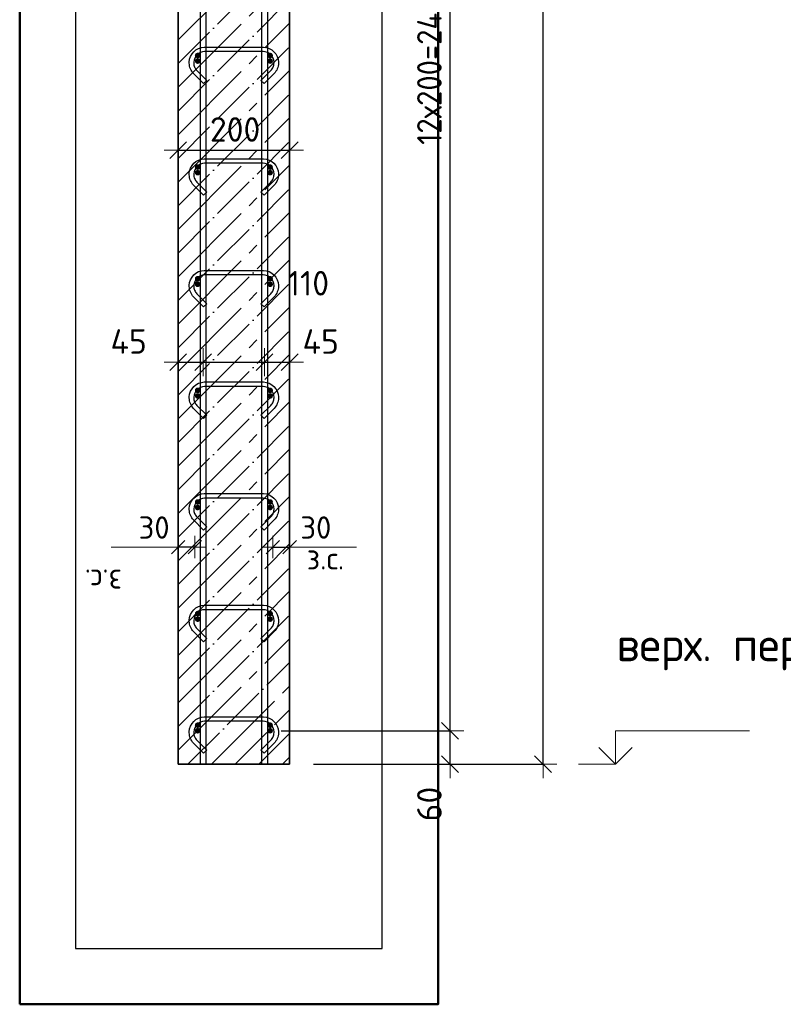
# Model space of a CAD drawing. Header units: millimetres. Extents: x -2995 to 47287, y -2809 to 58122.
# Tile 124 of 143: x 33681 to 35050, y 52839 to 54603. Entities that reach past the tile are written whole.
import ezdxf

# ---------------------------------------------------------------- set-up
doc = ezdxf.new("R2010")
doc.units = ezdxf.units.MM
doc.header["$PDMODE"] = 65
doc.linetypes.add('______11', pattern=[100, 80, -10, 0, -10])
doc.linetypes.add('______5', pattern=[220, 160, -20, 20, -20])
for name, color, linetype, lineweight in [('Standard', 7, 'Continuous', 25), ('Арм.стержн. Арматура края', 96, 'Continuous', 35), ('Арм.стержн. вертикальными 1', 22, 'Continuous', 35), ('Арм.стержн.горизонт. 1', 180, 'Continuous', 35), ('Высотная отметки_ общее', 7, 'Continuous', 13), ('Размерная линия_ общее', 7, 'Continuous', 13), ('Размерная линия_ общее_1', 7, 'Continuous', 13)]:
    doc.layers.add(name, color=color, linetype=linetype, lineweight=lineweight)
doc.layers.add('Арм.стержн.Стяжки', color=7, linetype='Continuous', lineweight=35, true_color=0x501e0f)
doc.styles.add('ISOCPEUR', font='ISOCPEUR')
doc.dimstyles.new('DIMSTYLE_12', dxfattribs={"dimtxt": 44, "dimasz": 50, "dimexe": 0, "dimexo": 0.001, "dimgap": 22, "dimtad": 2, "dimdec": 0, "dimrnd": 5, "dimzin": 12, "dimdsep": 46, "dimtxsty": 'ISOCPEUR', "dimblk1": 'ALL_ML_STRICH', "dimblk2": 'ALL_ML_STRICH', "dimsah": 1, "dimcen": 0, "dimse1": 1, "dimse2": 1, "dimclrd": 7, "dimclre": 256, "dimclrt": 7, "dimadec": 0, "dimazin": 0, "dimtfac": 1, "dimtdec": 0, "dimtix": 1, "dimtmove": 2, "dimatfit": 3, "dimfxl": 0, "dimtvp": 1.2, "dimtzin": 0, "dimlwd": 0, "dimlwe": -3, "dimarcsym": 0})
doc.dimstyles.new('DIMSTYLE_3', dxfattribs={"dimtxt": 44, "dimasz": 50, "dimexe": 0, "dimexo": 0, "dimgap": 22, "dimtad": 2, "dimdec": 0, "dimrnd": 5, "dimzin": 12, "dimdsep": 46, "dimtxsty": 'ISOCPEUR', "dimblk1": 'ALL_ML_STRICH', "dimblk2": 'ALL_ML_STRICH', "dimsah": 1, "dimcen": 0, "dimclrd": 7, "dimclre": 256, "dimclrt": 7, "dimadec": 0, "dimazin": 0, "dimtfac": 1, "dimtdec": 0, "dimtix": 1, "dimtmove": 2, "dimatfit": 3, "dimfxl": 0, "dimtzin": 0, "dimlwd": 0, "dimlwe": -3, "dimarcsym": 0})
doc.dimstyles.new('DIMSTYLE_7', dxfattribs={"dimtxt": 40, "dimasz": 40, "dimexe": 0, "dimexo": 0.001, "dimgap": 20, "dimtad": 2, "dimdec": 0, "dimrnd": 5, "dimzin": 12, "dimdsep": 46, "dimtxsty": 'ISOCPEUR', "dimblk1": 'ALL_ML_STRICH', "dimblk2": 'ALL_ML_STRICH', "dimsah": 1, "dimcen": 0, "dimse1": 1, "dimse2": 1, "dimclrd": 7, "dimclre": 256, "dimclrt": 7, "dimadec": 0, "dimazin": 0, "dimtfac": 1, "dimtdec": 0, "dimtix": 1, "dimtmove": 2, "dimatfit": 3, "dimfxl": 0, "dimtvp": 1.2, "dimtzin": 0, "dimlwd": 0, "dimlwe": -3, "dimarcsym": 0})
doc.dimstyles.new('DIMSTYLE_8', dxfattribs={"dimtxt": 44, "dimasz": 50, "dimexe": 0, "dimexo": 0, "dimgap": 22, "dimtad": 2, "dimdec": 0, "dimrnd": 5, "dimzin": 12, "dimdsep": 46, "dimtxsty": 'ISOCPEUR', "dimblk1": 'ALL_ML_STRICH', "dimblk2": 'ALL_ML_STRICH', "dimsah": 1, "dimcen": 0, "dimclrd": 7, "dimclre": 256, "dimclrt": 7, "dimadec": 0, "dimazin": 0, "dimtfac": 1, "dimtdec": 0, "dimtix": 1, "dimtmove": 2, "dimatfit": 3, "dimfxl": 0, "dimtvp": 1.2, "dimtzin": 0, "dimlwd": 0, "dimlwe": -3, "dimarcsym": 0})

# ---------------------------------------------------------------- blocks, each defined once
blk = doc.blocks.new('ALL_ML_STRICH')
at = {"color": 0, "linetype": 'ByBlock', "lineweight": -2}
for p, q in [((0, -0.5), (0, 0.5)), ((-1, 0), (0.5, 0)), ((-0.3, -0.3), (0.3, 0.3))]:
    blk.add_line(p, q, dxfattribs=at)
blk = doc.blocks.new('*D404')
at = {"layer": 'DEFPOINTS', "color": 7, "linetype": 'Continuous', "lineweight": 13, "transparency": 33554687}
for p in [(34135, 53658), (34135, 53649.3), (34165, 53649.3)]:
    blk.add_point(p, dxfattribs=at)
at = {"layer": 'Размерная линия_ общее_1', "color": 7, "linetype": 'Continuous', "lineweight": -2, "transparency": 33554687}
blk.add_line((34135, 53658), (34165, 53658), dxfattribs=at)
at = {"layer": 'Размерная линия_ общее_1', "color": 7, "linetype": 'Continuous', "lineweight": 13, "transparency": 33554687, "xscale": 40, "yscale": 40, "zscale": 40, "rotation": 180}
blk.add_blockref('ALL_ML_STRICH', (34135, 53658), dxfattribs=at)
at = {"layer": 'Размерная линия_ общее_1', "color": 7, "linetype": 'Continuous', "lineweight": 13, "transparency": 33554687, "xscale": 40, "yscale": 40, "zscale": 40}
blk.add_blockref('ALL_ML_STRICH', (34165, 53658), dxfattribs=at)
at = {"layer": 'Размерная линия_ общее_1', "color": 7, "linetype": 'Continuous', "lineweight": 13, "transparency": 33554687, "insert": (34212, 53693), "char_height": 40, "width": 80, "attachment_point": 5, "style": 'ISOCPEUR'}
blk.add_mtext('\\A1;{30}', dxfattribs=at)
at = {"layer": 'Размерная линия_ общее_1', "color": 7, "linetype": 'Continuous', "lineweight": 13, "transparency": 33554687, "insert": (34195.6, 53657.8), "char_height": 40, "width": 2, "attachment_point": 1, "line_spacing_factor": 0.60241, "style": 'ISOCPEUR'}
blk.add_mtext('з.с.', dxfattribs=at)
blk = doc.blocks.new('*D405')
at = {"layer": 'DEFPOINTS', "color": 7, "linetype": 'Continuous', "lineweight": 13, "transparency": 33554687}
for p in [(33965, 53989.3), (34010, 53991.7), (33965, 53979.9)]:
    blk.add_point(p, dxfattribs=at)
at = {"layer": 'Размерная линия_ общее', "color": 7, "linetype": 'Continuous', "lineweight": -2, "transparency": 33554687}
blk.add_line((33965, 53989.3), (34010, 53989.3), dxfattribs=at)
at = {"layer": 'Размерная линия_ общее', "color": 7, "linetype": 'Continuous', "lineweight": 13, "transparency": 33554687, "xscale": 50, "yscale": 50, "zscale": 50, "rotation": 180}
blk.add_blockref('ALL_ML_STRICH', (33965, 53989.3), dxfattribs=at)
at = {"layer": 'Размерная линия_ общее', "color": 7, "linetype": 'Continuous', "lineweight": 13, "transparency": 33554687, "xscale": 50, "yscale": 50, "zscale": 50}
blk.add_blockref('ALL_ML_STRICH', (34010, 53989.3), dxfattribs=at)
at = {"layer": 'Размерная линия_ общее', "color": 7, "linetype": 'Continuous', "lineweight": 13, "transparency": 33554687, "insert": (33876.4, 54026.4), "char_height": 44, "width": 88, "attachment_point": 5, "style": 'ISOCPEUR'}
blk.add_mtext('\\A1;{45}', dxfattribs=at)
blk = doc.blocks.new('*D406')
at = {"layer": 'DEFPOINTS', "color": 7, "linetype": 'Continuous', "lineweight": 13, "transparency": 33554687}
for p in [(34010, 53991.7), (34010, 53989.3), (34120, 53995.6)]:
    blk.add_point(p, dxfattribs=at)
at = {"layer": 'Размерная линия_ общее', "color": 7, "linetype": 'Continuous', "lineweight": -2, "transparency": 33554687}
blk.add_line((34010, 53989.3), (34120, 53989.3), dxfattribs=at)
at = {"layer": 'Размерная линия_ общее', "color": 7, "linetype": 'Continuous', "lineweight": 13, "transparency": 33554687, "xscale": 50, "yscale": 50, "zscale": 50, "rotation": 180}
blk.add_blockref('ALL_ML_STRICH', (34010, 53989.3), dxfattribs=at)
at = {"layer": 'Размерная линия_ общее', "color": 7, "linetype": 'Continuous', "lineweight": 13, "transparency": 33554687, "xscale": 50, "yscale": 50, "zscale": 50}
blk.add_blockref('ALL_ML_STRICH', (34120, 53989.3), dxfattribs=at)
at = {"layer": 'Размерная линия_ общее', "color": 7, "linetype": 'Continuous', "lineweight": 13, "transparency": 33554687, "insert": (34198.6, 54130.7), "char_height": 44, "width": 132, "attachment_point": 5, "style": 'ISOCPEUR'}
blk.add_mtext('\\A1;{110}', dxfattribs=at)
blk = doc.blocks.new('*D407')
at = {"layer": 'DEFPOINTS', "color": 7, "linetype": 'Continuous', "lineweight": 13, "transparency": 33554687}
for p in [(34120, 53995.6), (34120, 53989.3), (34165, 53988.5)]:
    blk.add_point(p, dxfattribs=at)
at = {"layer": 'Размерная линия_ общее', "color": 7, "linetype": 'Continuous', "lineweight": -2, "transparency": 33554687}
blk.add_line((34120, 53989.3), (34165, 53989.3), dxfattribs=at)
at = {"layer": 'Размерная линия_ общее', "color": 7, "linetype": 'Continuous', "lineweight": 13, "transparency": 33554687, "xscale": 50, "yscale": 50, "zscale": 50, "rotation": 180}
blk.add_blockref('ALL_ML_STRICH', (34120, 53989.3), dxfattribs=at)
at = {"layer": 'Размерная линия_ общее', "color": 7, "linetype": 'Continuous', "lineweight": 13, "transparency": 33554687, "xscale": 50, "yscale": 50, "zscale": 50}
blk.add_blockref('ALL_ML_STRICH', (34165, 53989.3), dxfattribs=at)
at = {"layer": 'Размерная линия_ общее', "color": 7, "linetype": 'Continuous', "lineweight": 13, "transparency": 33554687, "insert": (34220.7, 54026.3), "char_height": 44, "width": 88, "attachment_point": 5, "style": 'ISOCPEUR'}
blk.add_mtext('\\A1;{45}', dxfattribs=at)
blk = doc.blocks.new('*D408')
at = {"layer": 'DEFPOINTS', "color": 7, "linetype": 'Continuous', "lineweight": 13, "transparency": 33554687}
for p in [(33965, 54369.3), (33965, 54359.9), (34165, 54368.5)]:
    blk.add_point(p, dxfattribs=at)
at = {"layer": 'Размерная линия_ общее', "color": 253, "linetype": 'Continuous', "lineweight": -2, "true_color": 0xa0a0a0, "transparency": 33554687}
for p, q in [((33965, 54369.3), (33965, 54369.3)), ((34165, 54369.3), (34165, 54369.3))]:
    blk.add_line(p, q, dxfattribs=at)
at = {"layer": 'Размерная линия_ общее', "color": 7, "linetype": 'Continuous', "lineweight": -2, "transparency": 33554687}
blk.add_line((33965, 54369.3), (34165, 54369.3), dxfattribs=at)
at = {"layer": 'Размерная линия_ общее', "color": 7, "linetype": 'Continuous', "lineweight": 13, "transparency": 33554687, "xscale": 50, "yscale": 50, "zscale": 50, "rotation": 180}
blk.add_blockref('ALL_ML_STRICH', (33965, 54369.3), dxfattribs=at)
at = {"layer": 'Размерная линия_ общее', "color": 7, "linetype": 'Continuous', "lineweight": 13, "transparency": 33554687, "xscale": 50, "yscale": 50, "zscale": 50}
blk.add_blockref('ALL_ML_STRICH', (34165, 54369.3), dxfattribs=at)
at = {"layer": 'Размерная линия_ общее', "color": 7, "linetype": 'Continuous', "lineweight": 13, "transparency": 33554687, "insert": (34067.2, 54406.3), "char_height": 44, "width": 132, "attachment_point": 5, "style": 'ISOCPEUR'}
blk.add_mtext('\\A1;{200}', dxfattribs=at)
blk = doc.blocks.new('*D409')
at = {"layer": 'DEFPOINTS', "color": 7, "linetype": 'Continuous', "lineweight": 13, "transparency": 33554687}
for p in [(33995, 53658), (33965, 53649.3), (33995, 53649.3)]:
    blk.add_point(p, dxfattribs=at)
at = {"layer": 'Размерная линия_ общее_1', "color": 7, "linetype": 'Continuous', "lineweight": -2, "transparency": 33554687}
blk.add_line((33995, 53658), (33965, 53658), dxfattribs=at)
at = {"layer": 'Размерная линия_ общее_1', "color": 7, "linetype": 'Continuous', "lineweight": 13, "transparency": 33554687, "xscale": 40, "yscale": 40, "zscale": 40}
for p, rotation in [((33965, 53658), 180), ((33995, 53658), 360)]:
    blk.add_blockref('ALL_ML_STRICH', p, dxfattribs=dict(at, rotation=rotation))
at = {"layer": 'Размерная линия_ общее_1', "color": 7, "linetype": 'Continuous', "lineweight": 13, "transparency": 33554687, "insert": (33922, 53693), "char_height": 40, "width": 80, "attachment_point": 5, "style": 'ISOCPEUR'}
blk.add_mtext('\\A1;{30}', dxfattribs=at)
at = {"layer": 'Размерная линия_ общее_1', "color": 7, "linetype": 'Continuous', "lineweight": 13, "transparency": 33554687, "insert": (33864.5, 53577.8), "char_height": 40, "width": 2, "attachment_point": 1, "rotation": 180, "line_spacing_factor": 0.60241, "style": 'ISOCPEUR'}
blk.add_mtext('з.с.', dxfattribs=at)
blk = doc.blocks.new('COMPLEX_ELEVATIONDIM_10')
at = {"layer": 'Высотная отметки_ общее', "color": 7, "linetype": 'Continuous', "lineweight": 13, "transparency": 33554687}
for p, q in [((34749.2, 53268.8), (34749.2, 53328.8)), ((34749.2, 53328.8), (34989.2, 53328.8)), ((34749.2, 53268.8), (34719.2, 53298.8)), ((34749.2, 53268.8), (34779.2, 53298.8)), ((34749.2, 53268.8), (34683.1, 53268.8)), ((34749.2, 53268.8), (34749.2, 53268.8)), ((34749.2, 53268.8), (34749.2, 53268.8)), ((34749.2, 53268.8), (34749.2, 53268.8)), ((34749.2, 53268.8), (34749.2, 53268.8))]:
    blk.add_line(p, q, dxfattribs=at)
at = {"layer": 'Высотная отметки_ общее', "color": 7, "linetype": 'Continuous', "lineweight": 13, "transparency": 33554687, "insert": (34751, 53437.2), "char_height": 60, "width": 520.897, "attachment_point": 7, "style": 'ISOCPEUR'}
blk.add_mtext('\\W0.98;верх. перекр.', dxfattribs=at)
blk = doc.blocks.new('*D414')
at = {"layer": 'DEFPOINTS', "color": 7, "linetype": 'Continuous', "lineweight": 13, "transparency": 33554687}
for p in [(34261.3, 56388.8), (34289.9, 53268.8), (34619.2, 53268.8)]:
    blk.add_point(p, dxfattribs=at)
at = {"layer": 'Размерная линия_ общее', "color": 253, "linetype": 'Continuous', "lineweight": -2, "true_color": 0xa0a0a0, "transparency": 33554687}
for p, q in [((34281.3, 56388.8), (34619.2, 56388.8)), ((34309.9, 53268.8), (34619.2, 53268.8))]:
    blk.add_line(p, q, dxfattribs=at)
at = {"layer": 'Размерная линия_ общее', "color": 7, "linetype": 'Continuous', "lineweight": -2, "transparency": 33554687}
blk.add_line((34619.2, 53268.8), (34619.2, 56388.8), dxfattribs=at)
at = {"layer": 'Размерная линия_ общее', "color": 7, "linetype": 'Continuous', "lineweight": 13, "transparency": 33554687, "xscale": 50, "yscale": 50, "zscale": 50}
for p, rotation in [((34619.2, 56388.8), 90), ((34619.2, 53268.8), 270)]:
    blk.add_blockref('ALL_ML_STRICH', p, dxfattribs=dict(at, rotation=rotation))
at = {"layer": 'Размерная линия_ общее', "color": 7, "linetype": 'Continuous', "lineweight": 13, "transparency": 33554687, "insert": (34582.2, 54835.4), "char_height": 44, "width": 176, "attachment_point": 5, "rotation": 90, "style": 'ISOCPEUR'}
blk.add_mtext('\\A1;{3120}', dxfattribs=at)
blk = doc.blocks.new('*D416')
at = {"layer": 'DEFPOINTS', "color": 7, "linetype": 'Continuous', "lineweight": 13, "transparency": 33554687}
for p in [(34130, 53328.8), (34187.9, 53268.8), (34452.5, 53268.8)]:
    blk.add_point(p, dxfattribs=at)
at = {"layer": 'Размерная линия_ общее', "color": 253, "linetype": 'Continuous', "lineweight": -2, "true_color": 0xa0a0a0, "transparency": 33554687}
for p, q in [((34150, 53328.8), (34452.5, 53328.8)), ((34207.9, 53268.8), (34452.5, 53268.8))]:
    blk.add_line(p, q, dxfattribs=at)
at = {"layer": 'Размерная линия_ общее', "color": 7, "linetype": 'Continuous', "lineweight": -2, "transparency": 33554687}
blk.add_line((34452.5, 53268.8), (34452.5, 53328.8), dxfattribs=at)
at = {"layer": 'Размерная линия_ общее', "color": 7, "linetype": 'Continuous', "lineweight": 13, "transparency": 33554687, "xscale": 50, "yscale": 50, "zscale": 50}
for p, rotation in [((34452.5, 53328.8), 90), ((34452.5, 53268.8), 270)]:
    blk.add_blockref('ALL_ML_STRICH', p, dxfattribs=dict(at, rotation=rotation))
at = {"layer": 'Размерная линия_ общее', "color": 7, "linetype": 'Continuous', "lineweight": 13, "transparency": 33554687, "insert": (34415.5, 53197.5), "char_height": 44, "width": 88, "attachment_point": 5, "rotation": 90, "style": 'ISOCPEUR'}
blk.add_mtext('\\A1;{60}', dxfattribs=at)
blk = doc.blocks.new('*D417')
at = {"layer": 'DEFPOINTS', "color": 7, "linetype": 'Continuous', "lineweight": 13, "transparency": 33554687}
for p in [(34130, 55728.8), (34130, 53328.8), (34452.5, 53328.8)]:
    blk.add_point(p, dxfattribs=at)
at = {"layer": 'Размерная линия_ общее', "color": 253, "linetype": 'Continuous', "lineweight": -2, "true_color": 0xa0a0a0, "transparency": 33554687}
for p, q in [((34150, 55728.8), (34452.5, 55728.8)), ((34150, 53328.8), (34452.5, 53328.8))]:
    blk.add_line(p, q, dxfattribs=at)
at = {"layer": 'Размерная линия_ общее', "color": 7, "linetype": 'Continuous', "lineweight": -2, "transparency": 33554687}
blk.add_line((34452.5, 53328.8), (34452.5, 55728.8), dxfattribs=at)
at = {"layer": 'Размерная линия_ общее', "color": 7, "linetype": 'Continuous', "lineweight": 13, "transparency": 33554687, "xscale": 50, "yscale": 50, "zscale": 50}
for p, rotation in [((34452.5, 55728.8), 90), ((34452.5, 53328.8), 270)]:
    blk.add_blockref('ALL_ML_STRICH', p, dxfattribs=dict(at, rotation=rotation))
at = {"layer": 'Размерная линия_ общее', "color": 7, "linetype": 'Continuous', "lineweight": 13, "transparency": 33554687, "insert": (34393.5, 54378.8), "char_height": 44, "width": 2.2, "attachment_point": 1, "rotation": 90, "line_spacing_factor": 0.60241, "style": 'ISOCPEUR'}
blk.add_mtext('\\W0.91;12х200=2400', dxfattribs=at)

msp = doc.modelspace()

# ---------------------------------------------------------------- hatches: boundary and pattern name
at = {"layer": 'Арм.стержн. Арматура края', "linetype": 'Continuous', "lineweight": 50, "transparency": 33554687}
for points in [[(34005, 54538.8), (34004.7, 54540.7), (34003.6, 54542.3), (34002, 54543.4), (34000, 54543.8), (33998.1, 54543.4), (33996.5, 54542.3), (33995.4, 54540.7), (33995, 54538.8), (33995.4, 54536.9), (33996.5, 54535.3), (33998.1, 54534.2), (34000, 54533.8), (34002, 54534.2), (34003.6, 54535.3), (34004.7, 54536.9)], [(34135, 54538.8), (34134.7, 54540.7), (34133.6, 54542.3), (34132, 54543.4), (34130, 54543.8), (34128.1, 54543.4), (34126.5, 54542.3), (34125.4, 54540.7), (34125, 54538.8), (34125.4, 54536.9), (34126.5, 54535.3), (34128.1, 54534.2), (34130, 54533.8), (34132, 54534.2), (34133.6, 54535.3), (34134.7, 54536.9)], [(34005, 54338.8), (34004.7, 54340.7), (34003.6, 54342.3), (34002, 54343.4), (34000, 54343.8), (33998.1, 54343.4), (33996.5, 54342.3), (33995.4, 54340.7), (33995, 54338.8), (33995.4, 54336.9), (33996.5, 54335.3), (33998.1, 54334.2), (34000, 54333.8), (34002, 54334.2), (34003.6, 54335.3), (34004.7, 54336.9)], [(34135, 54338.8), (34134.7, 54340.7), (34133.6, 54342.3), (34132, 54343.4), (34130, 54343.8), (34128.1, 54343.4), (34126.5, 54342.3), (34125.4, 54340.7), (34125, 54338.8), (34125.4, 54336.9), (34126.5, 54335.3), (34128.1, 54334.2), (34130, 54333.8), (34132, 54334.2), (34133.6, 54335.3), (34134.7, 54336.9)], [(34005, 54138.8), (34004.7, 54140.7), (34003.6, 54142.3), (34002, 54143.4), (34000, 54143.8), (33998.1, 54143.4), (33996.5, 54142.3), (33995.4, 54140.7), (33995, 54138.8), (33995.4, 54136.9), (33996.5, 54135.3), (33998.1, 54134.2), (34000, 54133.8), (34002, 54134.2), (34003.6, 54135.3), (34004.7, 54136.9)], [(34135, 54138.8), (34134.7, 54140.7), (34133.6, 54142.3), (34132, 54143.4), (34130, 54143.8), (34128.1, 54143.4), (34126.5, 54142.3), (34125.4, 54140.7), (34125, 54138.8), (34125.4, 54136.9), (34126.5, 54135.3), (34128.1, 54134.2), (34130, 54133.8), (34132, 54134.2), (34133.6, 54135.3), (34134.7, 54136.9)], [(34005, 53938.8), (34004.7, 53940.7), (34003.6, 53942.3), (34002, 53943.4), (34000, 53943.8), (33998.1, 53943.4), (33996.5, 53942.3), (33995.4, 53940.7), (33995, 53938.8), (33995.4, 53936.9), (33996.5, 53935.3), (33998.1, 53934.2), (34000, 53933.8), (34002, 53934.2), (34003.6, 53935.3), (34004.7, 53936.9)], [(34135, 53938.8), (34134.7, 53940.7), (34133.6, 53942.3), (34132, 53943.4), (34130, 53943.8), (34128.1, 53943.4), (34126.5, 53942.3), (34125.4, 53940.7), (34125, 53938.8), (34125.4, 53936.9), (34126.5, 53935.3), (34128.1, 53934.2), (34130, 53933.8), (34132, 53934.2), (34133.6, 53935.3), (34134.7, 53936.9)], [(34005, 53738.8), (34004.7, 53740.7), (34003.6, 53742.3), (34002, 53743.4), (34000, 53743.8), (33998.1, 53743.4), (33996.5, 53742.3), (33995.4, 53740.7), (33995, 53738.8), (33995.4, 53736.9), (33996.5, 53735.3), (33998.1, 53734.2), (34000, 53733.8), (34002, 53734.2), (34003.6, 53735.3), (34004.7, 53736.9)], [(34135, 53738.8), (34134.7, 53740.7), (34133.6, 53742.3), (34132, 53743.4), (34130, 53743.8), (34128.1, 53743.4), (34126.5, 53742.3), (34125.4, 53740.7), (34125, 53738.8), (34125.4, 53736.9), (34126.5, 53735.3), (34128.1, 53734.2), (34130, 53733.8), (34132, 53734.2), (34133.6, 53735.3), (34134.7, 53736.9)], [(34005, 53538.8), (34004.7, 53540.7), (34003.6, 53542.3), (34002, 53543.4), (34000, 53543.8), (33998.1, 53543.4), (33996.5, 53542.3), (33995.4, 53540.7), (33995, 53538.8), (33995.4, 53536.9), (33996.5, 53535.3), (33998.1, 53534.2), (34000, 53533.8), (34002, 53534.2), (34003.6, 53535.3), (34004.7, 53536.9)], [(34135, 53538.8), (34134.7, 53540.7), (34133.6, 53542.3), (34132, 53543.4), (34130, 53543.8), (34128.1, 53543.4), (34126.5, 53542.3), (34125.4, 53540.7), (34125, 53538.8), (34125.4, 53536.9), (34126.5, 53535.3), (34128.1, 53534.2), (34130, 53533.8), (34132, 53534.2), (34133.6, 53535.3), (34134.7, 53536.9)], [(34005, 53338.8), (34004.7, 53340.7), (34003.6, 53342.3), (34002, 53343.4), (34000, 53343.8), (33998.1, 53343.4), (33996.5, 53342.3), (33995.4, 53340.7), (33995, 53338.8), (33995.4, 53336.9), (33996.5, 53335.3), (33998.1, 53334.2), (34000, 53333.8), (34002, 53334.2), (34003.6, 53335.3), (34004.7, 53336.9)], [(34135, 53338.8), (34134.7, 53340.7), (34133.6, 53342.3), (34132, 53343.4), (34130, 53343.8), (34128.1, 53343.4), (34126.5, 53342.3), (34125.4, 53340.7), (34125, 53338.8), (34125.4, 53336.9), (34126.5, 53335.3), (34128.1, 53334.2), (34130, 53333.8), (34132, 53334.2), (34133.6, 53335.3), (34134.7, 53336.9)]]:
    msp.add_hatch(color=4, dxfattribs=at).paths.add_polyline_path(points)
at = {"layer": 'Арм.стержн.горизонт. 1', "linetype": 'Continuous', "lineweight": 50, "transparency": 33554687}
for points in [[(34005, 54528.8), (34004.7, 54530.7), (34003.6, 54532.3), (34002, 54533.4), (34000, 54533.8), (33998.1, 54533.4), (33996.5, 54532.3), (33995.4, 54530.7), (33995, 54528.8), (33995.4, 54526.9), (33996.5, 54525.3), (33998.1, 54524.2), (34000, 54523.8), (34002, 54524.2), (34003.6, 54525.3), (34004.7, 54526.9)], [(34135, 54528.8), (34134.7, 54530.7), (34133.6, 54532.3), (34132, 54533.4), (34130, 54533.8), (34128.1, 54533.4), (34126.5, 54532.3), (34125.4, 54530.7), (34125, 54528.8), (34125.4, 54526.9), (34126.5, 54525.3), (34128.1, 54524.2), (34130, 54523.8), (34132, 54524.2), (34133.6, 54525.3), (34134.7, 54526.9)], [(34005, 54328.8), (34004.7, 54330.7), (34003.6, 54332.3), (34002, 54333.4), (34000, 54333.8), (33998.1, 54333.4), (33996.5, 54332.3), (33995.4, 54330.7), (33995, 54328.8), (33995.4, 54326.9), (33996.5, 54325.3), (33998.1, 54324.2), (34000, 54323.8), (34002, 54324.2), (34003.6, 54325.3), (34004.7, 54326.9)], [(34135, 54328.8), (34134.7, 54330.7), (34133.6, 54332.3), (34132, 54333.4), (34130, 54333.8), (34128.1, 54333.4), (34126.5, 54332.3), (34125.4, 54330.7), (34125, 54328.8), (34125.4, 54326.9), (34126.5, 54325.3), (34128.1, 54324.2), (34130, 54323.8), (34132, 54324.2), (34133.6, 54325.3), (34134.7, 54326.9)], [(34005, 54128.8), (34004.7, 54130.7), (34003.6, 54132.3), (34002, 54133.4), (34000, 54133.8), (33998.1, 54133.4), (33996.5, 54132.3), (33995.4, 54130.7), (33995, 54128.8), (33995.4, 54126.9), (33996.5, 54125.3), (33998.1, 54124.2), (34000, 54123.8), (34002, 54124.2), (34003.6, 54125.3), (34004.7, 54126.9)], [(34135, 54128.8), (34134.7, 54130.7), (34133.6, 54132.3), (34132, 54133.4), (34130, 54133.8), (34128.1, 54133.4), (34126.5, 54132.3), (34125.4, 54130.7), (34125, 54128.8), (34125.4, 54126.9), (34126.5, 54125.3), (34128.1, 54124.2), (34130, 54123.8), (34132, 54124.2), (34133.6, 54125.3), (34134.7, 54126.9)], [(34005, 53928.8), (34004.7, 53930.7), (34003.6, 53932.3), (34002, 53933.4), (34000, 53933.8), (33998.1, 53933.4), (33996.5, 53932.3), (33995.4, 53930.7), (33995, 53928.8), (33995.4, 53926.9), (33996.5, 53925.3), (33998.1, 53924.2), (34000, 53923.8), (34002, 53924.2), (34003.6, 53925.3), (34004.7, 53926.9)], [(34135, 53928.8), (34134.7, 53930.7), (34133.6, 53932.3), (34132, 53933.4), (34130, 53933.8), (34128.1, 53933.4), (34126.5, 53932.3), (34125.4, 53930.7), (34125, 53928.8), (34125.4, 53926.9), (34126.5, 53925.3), (34128.1, 53924.2), (34130, 53923.8), (34132, 53924.2), (34133.6, 53925.3), (34134.7, 53926.9)], [(34005, 53728.8), (34004.7, 53730.7), (34003.6, 53732.3), (34002, 53733.4), (34000, 53733.8), (33998.1, 53733.4), (33996.5, 53732.3), (33995.4, 53730.7), (33995, 53728.8), (33995.4, 53726.9), (33996.5, 53725.3), (33998.1, 53724.2), (34000, 53723.8), (34002, 53724.2), (34003.6, 53725.3), (34004.7, 53726.9)], [(34135, 53728.8), (34134.7, 53730.7), (34133.6, 53732.3), (34132, 53733.4), (34130, 53733.8), (34128.1, 53733.4), (34126.5, 53732.3), (34125.4, 53730.7), (34125, 53728.8), (34125.4, 53726.9), (34126.5, 53725.3), (34128.1, 53724.2), (34130, 53723.8), (34132, 53724.2), (34133.6, 53725.3), (34134.7, 53726.9)], [(34005, 53528.8), (34004.7, 53530.7), (34003.6, 53532.3), (34002, 53533.4), (34000, 53533.8), (33998.1, 53533.4), (33996.5, 53532.3), (33995.4, 53530.7), (33995, 53528.8), (33995.4, 53526.9), (33996.5, 53525.3), (33998.1, 53524.2), (34000, 53523.8), (34002, 53524.2), (34003.6, 53525.3), (34004.7, 53526.9)], [(34135, 53528.8), (34134.7, 53530.7), (34133.6, 53532.3), (34132, 53533.4), (34130, 53533.8), (34128.1, 53533.4), (34126.5, 53532.3), (34125.4, 53530.7), (34125, 53528.8), (34125.4, 53526.9), (34126.5, 53525.3), (34128.1, 53524.2), (34130, 53523.8), (34132, 53524.2), (34133.6, 53525.3), (34134.7, 53526.9)], [(34005, 53328.8), (34004.7, 53330.7), (34003.6, 53332.3), (34002, 53333.4), (34000, 53333.8), (33998.1, 53333.4), (33996.5, 53332.3), (33995.4, 53330.7), (33995, 53328.8), (33995.4, 53326.9), (33996.5, 53325.3), (33998.1, 53324.2), (34000, 53323.8), (34002, 53324.2), (34003.6, 53325.3), (34004.7, 53326.9)], [(34135, 53328.8), (34134.7, 53330.7), (34133.6, 53332.3), (34132, 53333.4), (34130, 53333.8), (34128.1, 53333.4), (34126.5, 53332.3), (34125.4, 53330.7), (34125, 53328.8), (34125.4, 53326.9), (34126.5, 53325.3), (34128.1, 53324.2), (34130, 53323.8), (34132, 53324.2), (34133.6, 53325.3), (34134.7, 53326.9)]]:
    msp.add_hatch(color=4, dxfattribs=at).paths.add_polyline_path(points)

# ---------------------------------------------------------------- linework, layer by layer
at = {"color": 52, "linetype": 'Continuous', "lineweight": -3, "transparency": 33554687}
for p, q in [((33781, 57682.1), (33781, 52938.6)), ((33781, 57682.1), (33781, 52938.6)), ((34331, 52938.6), (34331, 57682.1)), ((34331, 52938.6), (34331, 57682.1)), ((33781, 52938.6), (34331, 52938.6)), ((33781, 52938.6), (34331, 52938.6))]:
    msp.add_line(p, q, dxfattribs=at)
at = {"layer": 'Standard', "color": 7, "linetype": 'Continuous', "lineweight": 35, "transparency": 33554687}
for p, q in [((33965, 56388.8), (33965, 53268.8)), ((34165, 53268.8), (34165, 56388.8)), ((33965, 53268.8), (34165, 53268.8))]:
    msp.add_line(p, q, dxfattribs=at)
at = {"layer": 'Standard', "color": 253, "linetype": '______5', "lineweight": -3, "true_color": 0xababab, "transparency": 33554687}
for p, q in [((33965, 54566.6), (34165, 54766.6)), ((33965, 54481.8), (34165, 54681.8)), ((33965, 54396.9), (34165, 54596.9)), ((33965, 54312.1), (34165, 54512.1)), ((33965, 54227.2), (34165, 54427.2)), ((33965, 54142.4), (34165, 54342.4)), ((33965, 54057.5), (34165, 54257.5)), ((33965, 53972.7), (34165, 54172.7)), ((33965, 53887.8), (34165, 54087.8)), ((33965, 53802.9), (34165, 54002.9)), ((33965, 53718.1), (34165, 53918.1)), ((33965, 53633.2), (34165, 53833.2)), ((33965, 53548.4), (34165, 53748.4)), ((33965, 53463.5), (34165, 53663.5)), ((33965, 53378.7), (34165, 53578.7)), ((33965, 53293.8), (34165, 53493.8)), ((34024.9, 53268.8), (34165, 53409)), ((34109.7, 53268.8), (34165, 53324.1))]:
    msp.add_line(p, q, dxfattribs=at)
at = {"layer": 'Standard', "color": 253, "linetype": '______11', "lineweight": -3, "true_color": 0xababab, "transparency": 33554687}
for p, q in [((33965, 54524.2), (34165, 54724.2)), ((33965, 54439.3), (34165, 54639.3)), ((33965, 54354.5), (34165, 54554.5)), ((33965, 54269.6), (34165, 54469.6)), ((33965, 54184.8), (34165, 54384.8)), ((33965, 54099.9), (34165, 54299.9)), ((33965, 54015.1), (34165, 54215.1)), ((33965, 53930.2), (34165, 54130.2)), ((33965, 53845.4), (34165, 54045.4)), ((33965, 53760.5), (34165, 53960.5)), ((33965, 53675.7), (34165, 53875.7)), ((33965, 53590.8), (34165, 53790.8)), ((33965, 53506), (34165, 53706)), ((33965, 53421.1), (34165, 53621.1)), ((33965, 53336.3), (34165, 53536.3)), ((33982.5, 53268.8), (34165, 53451.4)), ((34067.3, 53268.8), (34165, 53366.6)), ((34152.2, 53268.8), (34165, 53281.7))]:
    msp.add_line(p, q, dxfattribs=at)
at = {"layer": 'Standard', "color": 7, "linetype": 'Continuous', "lineweight": 13, "transparency": 33554687}
for p, q in [((33965, 53658), (33845, 53658)), ((34165, 53658), (34285, 53658))]:
    msp.add_line(p, q, dxfattribs=at)
at = {"layer": 'Standard', "color": 7, "linetype": 'Continuous', "lineweight": 50, "transparency": 33554687}
msp.add_lwpolyline([(33681, 52838.6), (34431, 52838.6), (34431, 57782.1), (33681, 57782.1), (33681, 52838.6)], dxfattribs=at)
at = {"layer": 'Арм.стержн. вертикальными 1', "color": 4, "linetype": 'Continuous', "lineweight": 25, "transparency": 33554687}
for points in [[(34005, 53268.8), (34005, 57398.8), (34015, 57398.8), (34015, 53268.8), (34005, 53268.8)], [(34005, 53268.8), (34005, 57398.8), (34015, 57398.8), (34015, 53268.8), (34005, 53268.8)], [(34115, 53268.8), (34115, 57398.8), (34125, 57398.8), (34125, 53268.8), (34115, 53268.8)], [(34115, 53268.8), (34115, 57398.8), (34125, 57398.8), (34125, 53268.8), (34115, 53268.8)]]:
    msp.add_lwpolyline(points, dxfattribs=at)
at = {"layer": 'Арм.стержн.горизонт. 1', "color": 52, "linetype": 'Continuous', "lineweight": 25, "transparency": 33554687}
for p, q in [((33965, 53268.8), (33965, 53268.8)), ((34165, 53268.8), (34165, 53268.8))]:
    msp.add_line(p, q, dxfattribs=at)
at = {"layer": 'Арм.стержн.Стяжки', "color": 40, "linetype": 'Continuous', "lineweight": 25, "transparency": 33554687}
for points in [[(34113.6, 54494.1), (34131.5, 54511.9), (34132.7, 54513.4), (34133.8, 54514.9), (34134.7, 54516.5), (34135.5, 54518.2), (34136.1, 54519.9), (34136.6, 54521.7), (34136.9, 54523.5), (34137.1, 54525.4), (34137.1, 54526.6), (34136.5, 54530.2), (34135.3, 54533.9), (34133.5, 54537.2), (34131.2, 54539.9), (34128.5, 54542.2), (34125.1, 54544.1), (34121.4, 54545.3), (34117.8, 54545.8), (34012.3, 54545.8), (34008.7, 54545.3), (34005, 54544.1), (34001.6, 54542.2), (33998.9, 54539.9), (33996.6, 54537.2), (33994.8, 54533.9), (33993.6, 54530.2), (33993.1, 54526.6), (33993.1, 54525.4), (33993.2, 54523.5), (33993.5, 54521.7), (33994, 54519.9), (33994.6, 54518.2), (33995.4, 54516.5), (33996.3, 54514.9), (33997.4, 54513.4), (33998.6, 54511.9), (34016.5, 54494.1), (34010.8, 54488.4), (33992.8, 54506.5), (33991.1, 54508.4), (33989.6, 54510.5), (33988.3, 54512.8), (33987.2, 54515.1), (33986.3, 54517.5), (33985.6, 54520), (33985.2, 54522.6), (33985.1, 54525.1), (33985.1, 54527.1), (33985.7, 54532), (33987.4, 54537.1), (33990, 54541.8), (33993.2, 54545.6), (33997.1, 54548.8), (34001.8, 54551.5), (34006.8, 54553.1), (34011.7, 54553.8), (34118.4, 54553.8), (34123.3, 54553.1), (34128.3, 54551.5), (34133, 54548.8), (34136.9, 54545.6), (34140.1, 54541.8), (34142.7, 54537.1), (34144.4, 54532), (34145.1, 54527.1), (34145.1, 54525.1), (34144.9, 54522.6), (34144.5, 54520), (34143.8, 54517.5), (34142.9, 54515.1), (34141.8, 54512.8), (34140.5, 54510.5), (34139, 54508.4), (34137.3, 54506.5), (34119.3, 54488.4), (34113.6, 54494.1)], [(34113.6, 54294.1), (34131.5, 54311.9), (34132.7, 54313.4), (34133.8, 54314.9), (34134.7, 54316.5), (34135.5, 54318.2), (34136.1, 54319.9), (34136.6, 54321.7), (34136.9, 54323.5), (34137.1, 54325.4), (34137.1, 54326.6), (34136.5, 54330.2), (34135.3, 54333.9), (34133.5, 54337.2), (34131.2, 54339.9), (34128.5, 54342.2), (34125.1, 54344.1), (34121.4, 54345.3), (34117.8, 54345.8), (34012.3, 54345.8), (34008.7, 54345.3), (34005, 54344.1), (34001.6, 54342.2), (33998.9, 54339.9), (33996.6, 54337.2), (33994.8, 54333.9), (33993.6, 54330.2), (33993.1, 54326.6), (33993.1, 54325.4), (33993.2, 54323.5), (33993.5, 54321.7), (33994, 54319.9), (33994.6, 54318.2), (33995.4, 54316.5), (33996.3, 54314.9), (33997.4, 54313.4), (33998.6, 54311.9), (34016.5, 54294.1), (34010.8, 54288.4), (33992.8, 54306.5), (33991.1, 54308.4), (33989.6, 54310.5), (33988.3, 54312.8), (33987.2, 54315.1), (33986.3, 54317.5), (33985.6, 54320), (33985.2, 54322.6), (33985.1, 54325.1), (33985.1, 54327.1), (33985.7, 54332), (33987.4, 54337.1), (33990, 54341.8), (33993.2, 54345.6), (33997.1, 54348.8), (34001.8, 54351.5), (34006.8, 54353.1), (34011.7, 54353.8), (34118.4, 54353.8), (34123.3, 54353.1), (34128.3, 54351.5), (34133, 54348.8), (34136.9, 54345.6), (34140.1, 54341.8), (34142.7, 54337.1), (34144.4, 54332), (34145.1, 54327.1), (34145.1, 54325.1), (34144.9, 54322.6), (34144.5, 54320), (34143.8, 54317.5), (34142.9, 54315.1), (34141.8, 54312.8), (34140.5, 54310.5), (34139, 54308.4), (34137.3, 54306.5), (34119.3, 54288.4), (34113.6, 54294.1)], [(34113.6, 54094.1), (34131.5, 54111.9), (34132.7, 54113.4), (34133.8, 54114.9), (34134.7, 54116.5), (34135.5, 54118.2), (34136.1, 54119.9), (34136.6, 54121.7), (34136.9, 54123.5), (34137.1, 54125.4), (34137.1, 54126.6), (34136.5, 54130.2), (34135.3, 54133.9), (34133.5, 54137.2), (34131.2, 54139.9), (34128.5, 54142.2), (34125.1, 54144.1), (34121.4, 54145.3), (34117.8, 54145.8), (34012.3, 54145.8), (34008.7, 54145.3), (34005, 54144.1), (34001.6, 54142.2), (33998.9, 54139.9), (33996.6, 54137.2), (33994.8, 54133.9), (33993.6, 54130.2), (33993.1, 54126.6), (33993.1, 54125.4), (33993.2, 54123.5), (33993.5, 54121.7), (33994, 54119.9), (33994.6, 54118.2), (33995.4, 54116.5), (33996.3, 54114.9), (33997.4, 54113.4), (33998.6, 54111.9), (34016.5, 54094.1), (34010.8, 54088.4), (33992.8, 54106.5), (33991.1, 54108.4), (33989.6, 54110.5), (33988.3, 54112.8), (33987.2, 54115.1), (33986.3, 54117.5), (33985.6, 54120), (33985.2, 54122.6), (33985.1, 54125.1), (33985.1, 54127.1), (33985.7, 54132), (33987.4, 54137.1), (33990, 54141.8), (33993.2, 54145.6), (33997.1, 54148.8), (34001.8, 54151.5), (34006.8, 54153.1), (34011.7, 54153.8), (34118.4, 54153.8), (34123.3, 54153.1), (34128.3, 54151.5), (34133, 54148.8), (34136.9, 54145.6), (34140.1, 54141.8), (34142.7, 54137.1), (34144.4, 54132), (34145.1, 54127.1), (34145.1, 54125.1), (34144.9, 54122.6), (34144.5, 54120), (34143.8, 54117.5), (34142.9, 54115.1), (34141.8, 54112.8), (34140.5, 54110.5), (34139, 54108.4), (34137.3, 54106.5), (34119.3, 54088.4), (34113.6, 54094.1)], [(34113.6, 53894.1), (34131.5, 53911.9), (34132.7, 53913.4), (34133.8, 53914.9), (34134.7, 53916.5), (34135.5, 53918.2), (34136.1, 53919.9), (34136.6, 53921.7), (34136.9, 53923.5), (34137.1, 53925.4), (34137.1, 53926.6), (34136.5, 53930.2), (34135.3, 53933.9), (34133.5, 53937.2), (34131.2, 53939.9), (34128.5, 53942.2), (34125.1, 53944.1), (34121.4, 53945.3), (34117.8, 53945.8), (34012.3, 53945.8), (34008.7, 53945.3), (34005, 53944.1), (34001.6, 53942.2), (33998.9, 53939.9), (33996.6, 53937.2), (33994.8, 53933.9), (33993.6, 53930.2), (33993.1, 53926.6), (33993.1, 53925.4), (33993.2, 53923.5), (33993.5, 53921.7), (33994, 53919.9), (33994.6, 53918.2), (33995.4, 53916.5), (33996.3, 53914.9), (33997.4, 53913.4), (33998.6, 53911.9), (34016.5, 53894.1), (34010.8, 53888.4), (33992.8, 53906.5), (33991.1, 53908.4), (33989.6, 53910.5), (33988.3, 53912.8), (33987.2, 53915.1), (33986.3, 53917.5), (33985.6, 53920), (33985.2, 53922.6), (33985.1, 53925.1), (33985.1, 53927.1), (33985.7, 53932), (33987.4, 53937.1), (33990, 53941.8), (33993.2, 53945.6), (33997.1, 53948.8), (34001.8, 53951.5), (34006.8, 53953.1), (34011.7, 53953.8), (34118.4, 53953.8), (34123.3, 53953.1), (34128.3, 53951.5), (34133, 53948.8), (34136.9, 53945.6), (34140.1, 53941.8), (34142.7, 53937.1), (34144.4, 53932), (34145.1, 53927.1), (34145.1, 53925.1), (34144.9, 53922.6), (34144.5, 53920), (34143.8, 53917.5), (34142.9, 53915.1), (34141.8, 53912.8), (34140.5, 53910.5), (34139, 53908.4), (34137.3, 53906.5), (34119.3, 53888.4), (34113.6, 53894.1)], [(34113.6, 53694.1), (34131.5, 53711.9), (34132.7, 53713.4), (34133.8, 53714.9), (34134.7, 53716.5), (34135.5, 53718.2), (34136.1, 53719.9), (34136.6, 53721.7), (34136.9, 53723.5), (34137.1, 53725.4), (34137.1, 53726.6), (34136.5, 53730.2), (34135.3, 53733.9), (34133.5, 53737.2), (34131.2, 53739.9), (34128.5, 53742.2), (34125.1, 53744.1), (34121.4, 53745.3), (34117.8, 53745.8), (34012.3, 53745.8), (34008.7, 53745.3), (34005, 53744.1), (34001.6, 53742.2), (33998.9, 53739.9), (33996.6, 53737.2), (33994.8, 53733.9), (33993.6, 53730.2), (33993.1, 53726.6), (33993.1, 53725.4), (33993.2, 53723.5), (33993.5, 53721.7), (33994, 53719.9), (33994.6, 53718.2), (33995.4, 53716.5), (33996.3, 53714.9), (33997.4, 53713.4), (33998.6, 53711.9), (34016.5, 53694.1), (34010.8, 53688.4), (33992.8, 53706.5), (33991.1, 53708.4), (33989.6, 53710.5), (33988.3, 53712.8), (33987.2, 53715.1), (33986.3, 53717.5), (33985.6, 53720), (33985.2, 53722.6), (33985.1, 53725.1), (33985.1, 53727.1), (33985.7, 53732), (33987.4, 53737.1), (33990, 53741.8), (33993.2, 53745.6), (33997.1, 53748.8), (34001.8, 53751.5), (34006.8, 53753.1), (34011.7, 53753.8), (34118.4, 53753.8), (34123.3, 53753.1), (34128.3, 53751.5), (34133, 53748.8), (34136.9, 53745.6), (34140.1, 53741.8), (34142.7, 53737.1), (34144.4, 53732), (34145.1, 53727.1), (34145.1, 53725.1), (34144.9, 53722.6), (34144.5, 53720), (34143.8, 53717.5), (34142.9, 53715.1), (34141.8, 53712.8), (34140.5, 53710.5), (34139, 53708.4), (34137.3, 53706.5), (34119.3, 53688.4), (34113.6, 53694.1)], [(34113.6, 53494.1), (34131.5, 53511.9), (34132.7, 53513.4), (34133.8, 53514.9), (34134.7, 53516.5), (34135.5, 53518.2), (34136.1, 53519.9), (34136.6, 53521.7), (34136.9, 53523.5), (34137.1, 53525.4), (34137.1, 53526.6), (34136.5, 53530.2), (34135.3, 53533.9), (34133.5, 53537.2), (34131.2, 53539.9), (34128.5, 53542.2), (34125.1, 53544.1), (34121.4, 53545.3), (34117.8, 53545.8), (34012.3, 53545.8), (34008.7, 53545.3), (34005, 53544.1), (34001.6, 53542.2), (33998.9, 53539.9), (33996.6, 53537.2), (33994.8, 53533.9), (33993.6, 53530.2), (33993.1, 53526.6), (33993.1, 53525.4), (33993.2, 53523.5), (33993.5, 53521.7), (33994, 53519.9), (33994.6, 53518.2), (33995.4, 53516.5), (33996.3, 53514.9), (33997.4, 53513.4), (33998.6, 53511.9), (34016.5, 53494.1), (34010.8, 53488.4), (33992.8, 53506.5), (33991.1, 53508.4), (33989.6, 53510.5), (33988.3, 53512.8), (33987.2, 53515.1), (33986.3, 53517.5), (33985.6, 53520), (33985.2, 53522.6), (33985.1, 53525.1), (33985.1, 53527.1), (33985.7, 53532), (33987.4, 53537.1), (33990, 53541.8), (33993.2, 53545.6), (33997.1, 53548.8), (34001.8, 53551.5), (34006.8, 53553.1), (34011.7, 53553.8), (34118.4, 53553.8), (34123.3, 53553.1), (34128.3, 53551.5), (34133, 53548.8), (34136.9, 53545.6), (34140.1, 53541.8), (34142.7, 53537.1), (34144.4, 53532), (34145.1, 53527.1), (34145.1, 53525.1), (34144.9, 53522.6), (34144.5, 53520), (34143.8, 53517.5), (34142.9, 53515.1), (34141.8, 53512.8), (34140.5, 53510.5), (34139, 53508.4), (34137.3, 53506.5), (34119.3, 53488.4), (34113.6, 53494.1)], [(34113.6, 53294.1), (34131.5, 53311.9), (34132.7, 53313.4), (34133.8, 53314.9), (34134.7, 53316.5), (34135.5, 53318.2), (34136.1, 53319.9), (34136.6, 53321.7), (34136.9, 53323.5), (34137.1, 53325.4), (34137.1, 53326.6), (34136.5, 53330.2), (34135.3, 53333.9), (34133.5, 53337.2), (34131.2, 53339.9), (34128.5, 53342.2), (34125.1, 53344.1), (34121.4, 53345.3), (34117.8, 53345.8), (34012.3, 53345.8), (34008.7, 53345.3), (34005, 53344.1), (34001.6, 53342.2), (33998.9, 53339.9), (33996.6, 53337.2), (33994.8, 53333.9), (33993.6, 53330.2), (33993.1, 53326.6), (33993.1, 53325.4), (33993.2, 53323.5), (33993.5, 53321.7), (33994, 53319.9), (33994.6, 53318.2), (33995.4, 53316.5), (33996.3, 53314.9), (33997.4, 53313.4), (33998.6, 53311.9), (34016.5, 53294.1), (34010.8, 53288.4), (33992.8, 53306.5), (33991.1, 53308.4), (33989.6, 53310.5), (33988.3, 53312.8), (33987.2, 53315.1), (33986.3, 53317.5), (33985.6, 53320), (33985.2, 53322.6), (33985.1, 53325.1), (33985.1, 53327.1), (33985.7, 53332), (33987.4, 53337.1), (33990, 53341.8), (33993.2, 53345.6), (33997.1, 53348.8), (34001.8, 53351.5), (34006.8, 53353.1), (34011.7, 53353.8), (34118.4, 53353.8), (34123.3, 53353.1), (34128.3, 53351.5), (34133, 53348.8), (34136.9, 53345.6), (34140.1, 53341.8), (34142.7, 53337.1), (34144.4, 53332), (34145.1, 53327.1), (34145.1, 53325.1), (34144.9, 53322.6), (34144.5, 53320), (34143.8, 53317.5), (34142.9, 53315.1), (34141.8, 53312.8), (34140.5, 53310.5), (34139, 53308.4), (34137.3, 53306.5), (34119.3, 53288.4), (34113.6, 53294.1)]]:
    msp.add_lwpolyline(points, dxfattribs=at)

# ---------------------------------------------------------------- block references
at = {"layer": 'Высотная отметки_ общее', "color": 7, "linetype": 'Continuous', "lineweight": 13, "transparency": 33554687}
msp.add_blockref('COMPLEX_ELEVATIONDIM_10', (0, 0), dxfattribs=at)

# ---------------------------------------------------------------- dimensions: what is measured, and where the dimension line sits
at = {"layer": 'Размерная линия_ общее', "color": 7, "linetype": 'Continuous', "lineweight": 13, "transparency": 33554687}
for base, p1, p2, dimstyle, picture, middle in [((34619.2, 56388.8), (34309.9, 53268.8), (34281.3, 56388.8), 'DIMSTYLE_3', '*D414', (34582.2, 54835.4)), ((34452.5, 53328.8), (34207.9, 53268.8), (34150, 53328.8), 'DIMSTYLE_8', '*D416', (34415.5, 53197.5))]:
    dim = msp.add_linear_dim(base=base, p1=p1, p2=p2, angle=90, dimstyle=dimstyle, override={"dimpost": '<>', "dimclrd": 7, "dimclre": 253, "dimclrt": 7, "dimlwd": 0, "dimlwe": 65533}, dxfattribs=at)
    dim.commit()
    dim.dimension.update_dxf_attribs({"geometry": picture, "text_midpoint": middle, "dimtype": 160})
dim = msp.add_linear_dim(base=(34452.5, 55728.8), p1=(34150, 53328.8), p2=(34150, 55728.8), angle=90, text='\\W0.91;12х200=2400', dimstyle='DIMSTYLE_3', override={"dimpost": '<>', "dimclrd": 7, "dimclre": 253, "dimclrt": 7, "dimlwd": 0, "dimlwe": 65533}, dxfattribs=at)
dim.commit()
dim.dimension.update_dxf_attribs({"geometry": '*D417', "text_midpoint": (34430.5, 54528.8), "dimtype": 160})
for base, p1, p2, dimstyle, picture, middle in [((34165, 54369.3), (33965, 54369.3), (34165, 54369.3), 'DIMSTYLE_3', '*D408', (34067.2, 54406.3)), ((34120, 53989.3), (34010, 53991.7), (34120, 53995.6), 'DIMSTYLE_12', '*D406', (34198.6, 54130.7)), ((34010, 53989.3), (33965, 53979.9), (34010, 53991.7), 'DIMSTYLE_12', '*D405', (33876.4, 54026.4)), ((34165, 53989.3), (34120, 53995.6), (34165, 53988.5), 'DIMSTYLE_12', '*D407', (34220.7, 54026.3))]:
    dim = msp.add_linear_dim(base=base, p1=p1, p2=p2, dimstyle=dimstyle, override={"dimpost": '<>', "dimclrd": 7, "dimclre": 253, "dimclrt": 7, "dimlwd": 0, "dimlwe": 65533}, dxfattribs=at)
    dim.commit()
    dim.dimension.update_dxf_attribs({"geometry": picture, "text_midpoint": middle, "dimtype": 160})
at = {"layer": 'Размерная линия_ общее_1', "color": 7, "linetype": 'Continuous', "lineweight": 13, "transparency": 33554687}
dim = msp.add_linear_dim(base=(33965, 53658), p1=(33995, 53649.3), p2=(33965, 53649.3), angle=180, text='<>\\Xз.с.', dimstyle='DIMSTYLE_7', override={"dimpost": '<>', "dimclrd": 7, "dimclre": 253, "dimclrt": 7, "dimlwd": 0, "dimlwe": 65533}, dxfattribs=at)
dim.commit()
dim.dimension.update_dxf_attribs({"geometry": '*D409', "text_midpoint": (33922, 53693), "dimtype": 160})
dim = msp.add_linear_dim(base=(34165, 53658), p1=(34135, 53649.3), p2=(34165, 53649.3), text='<>\\Xз.с.', dimstyle='DIMSTYLE_7', override={"dimpost": '<>', "dimclrd": 7, "dimclre": 253, "dimclrt": 7, "dimlwd": 0, "dimlwe": 65533}, dxfattribs=at)
dim.commit()
dim.dimension.update_dxf_attribs({"geometry": '*D404', "text_midpoint": (34212, 53693), "dimtype": 160})

doc.saveas('drawing.dxf')
